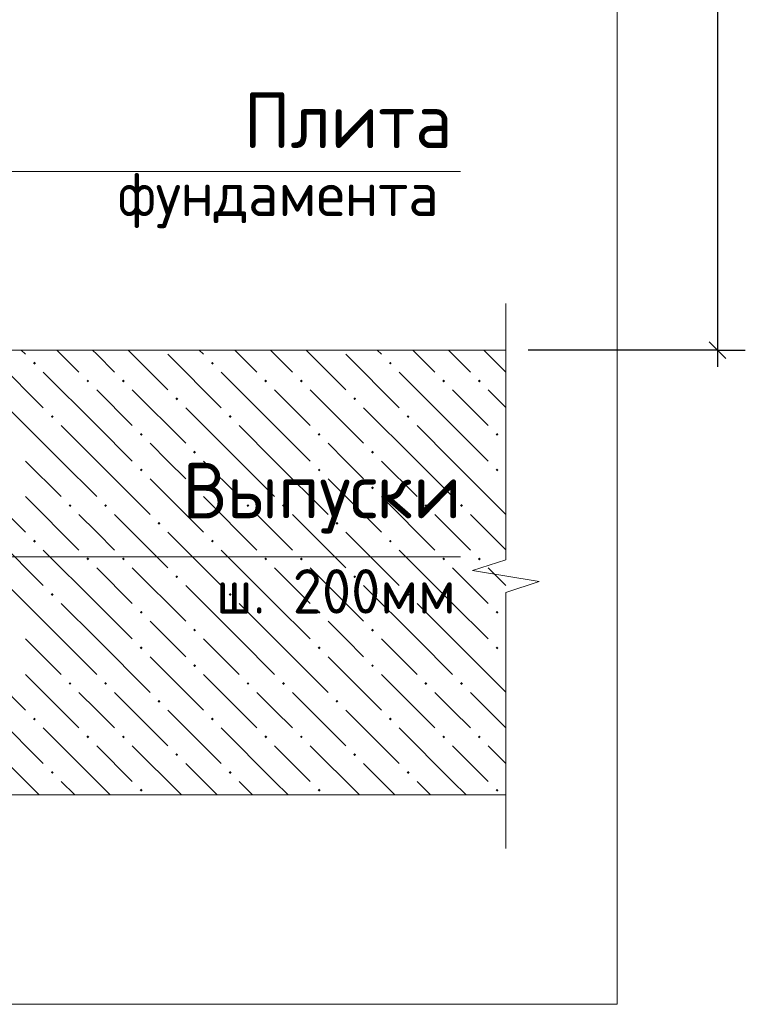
# Model space of a CAD drawing. Header units: millimetres. Extents: x 0 to 59400, y 0 to 42000.
# Tile 13 of 28: x 43032 to 46294, y 8662 to 13089. Entities that reach past the tile are written whole.
import ezdxf

# ---------------------------------------------------------------- set-up
doc = ezdxf.new("R2010")
doc.units = ezdxf.units.MM
for name, color, linetype, lineweight in [('Standard', 7, 'Continuous', 25), ('Позиционная метка диаметр_ шаг', 7, 'Continuous', 13), ('Позиционная метка линия выноска', 7, 'Continuous', 13), ('Примечания', 7, 'Continuous', 13), ('Фоновоя арматура Х1', 52, 'Continuous', 25)]:
    doc.layers.add(name, color=color, linetype=linetype, lineweight=lineweight)
doc.styles.add('ISOCPEUR', font='txt')

msp = doc.modelspace()

# ---------------------------------------------------------------- hatches: boundary and pattern name
at = {"layer": 'Фоновоя арматура Х1', "linetype": 'Continuous', "lineweight": 18, "transparency": 33554687}
for points in [[(43091.4, 11544.2), (43097.9, 11550.7), (43104.4, 11544.2), (43097.9, 11537.7)], [(43891.4, 11544.2), (43897.9, 11550.7), (43904.4, 11544.2), (43897.9, 11537.7)], [(44691.4, 11544.2), (44697.9, 11550.7), (44704.4, 11544.2), (44697.9, 11537.7)], [(43331.4, 11464.2), (43337.9, 11470.7), (43344.4, 11464.2), (43337.9, 11457.7)], [(43491.4, 11464.2), (43497.9, 11470.7), (43504.4, 11464.2), (43497.9, 11457.7)], [(44131.4, 11464.2), (44137.9, 11470.7), (44144.4, 11464.2), (44137.9, 11457.7)], [(44291.4, 11464.2), (44297.9, 11470.7), (44304.4, 11464.2), (44297.9, 11457.7)], [(44931.4, 11464.2), (44937.9, 11470.7), (44944.4, 11464.2), (44937.9, 11457.7)], [(45091.4, 11464.2), (45097.9, 11470.7), (45104.4, 11464.2), (45097.9, 11457.7)], [(43731.4, 11384.2), (43737.9, 11390.7), (43744.4, 11384.2), (43737.9, 11377.7)], [(44531.4, 11384.2), (44537.9, 11390.7), (44544.4, 11384.2), (44537.9, 11377.7)], [(43171.4, 11304.2), (43177.9, 11310.7), (43184.4, 11304.2), (43177.9, 11297.7)], [(43971.4, 11304.2), (43977.9, 11310.7), (43984.4, 11304.2), (43977.9, 11297.7)], [(44771.4, 11304.2), (44777.9, 11310.7), (44784.4, 11304.2), (44777.9, 11297.7)], [(43571.4, 11224.2), (43577.9, 11230.7), (43584.4, 11224.2), (43577.9, 11217.7)], [(44371.4, 11224.2), (44377.9, 11230.7), (44384.4, 11224.2), (44377.9, 11217.7)], [(45171.4, 11224.2), (45177.9, 11230.7), (45184.4, 11224.2), (45177.9, 11217.7)], [(43811.4, 11144.2), (43817.9, 11150.7), (43824.4, 11144.2), (43817.9, 11137.7)], [(44611.4, 11144.2), (44617.9, 11150.7), (44624.4, 11144.2), (44617.9, 11137.7)], [(43571.4, 11064.2), (43577.9, 11070.7), (43584.4, 11064.2), (43577.9, 11057.7)], [(44371.4, 11064.2), (44377.9, 11070.7), (44384.4, 11064.2), (44377.9, 11057.7)], [(45171.4, 11064.2), (45177.9, 11070.7), (45184.4, 11064.2), (45177.9, 11057.7)], [(43811.4, 10984.2), (43817.9, 10990.7), (43824.4, 10984.2), (43817.9, 10977.7)], [(44611.4, 10984.2), (44617.9, 10990.7), (44624.4, 10984.2), (44617.9, 10977.7)], [(43251.4, 10904.2), (43257.9, 10910.7), (43264.4, 10904.2), (43257.9, 10897.7)], [(43411.4, 10904.2), (43417.9, 10910.7), (43424.4, 10904.2), (43417.9, 10897.7)], [(44051.4, 10904.2), (44057.9, 10910.7), (44064.4, 10904.2), (44057.9, 10897.7)], [(44211.4, 10904.2), (44217.9, 10910.7), (44224.4, 10904.2), (44217.9, 10897.7)], [(44851.4, 10904.2), (44857.9, 10910.7), (44864.4, 10904.2), (44857.9, 10897.7)], [(45011.4, 10904.2), (45017.9, 10910.7), (45024.4, 10904.2), (45017.9, 10897.7)], [(43651.4, 10824.2), (43657.9, 10830.7), (43664.4, 10824.2), (43657.9, 10817.7)], [(44451.4, 10824.2), (44457.9, 10830.7), (44464.4, 10824.2), (44457.9, 10817.7)], [(43091.4, 10744.2), (43097.9, 10750.7), (43104.4, 10744.2), (43097.9, 10737.7)], [(43891.4, 10744.2), (43897.9, 10750.7), (43904.4, 10744.2), (43897.9, 10737.7)], [(44691.4, 10744.2), (44697.9, 10750.7), (44704.4, 10744.2), (44697.9, 10737.7)], [(43331.4, 10664.2), (43337.9, 10670.7), (43344.4, 10664.2), (43337.9, 10657.7)], [(43491.4, 10664.2), (43497.9, 10670.7), (43504.4, 10664.2), (43497.9, 10657.7)], [(44131.4, 10664.2), (44137.9, 10670.7), (44144.4, 10664.2), (44137.9, 10657.7)], [(44291.4, 10664.2), (44297.9, 10670.7), (44304.4, 10664.2), (44297.9, 10657.7)], [(44931.4, 10664.2), (44937.9, 10670.7), (44944.4, 10664.2), (44937.9, 10657.7)], [(45091.4, 10664.2), (45097.9, 10670.7), (45104.4, 10664.2), (45097.9, 10657.7)], [(43731.4, 10584.2), (43737.9, 10590.7), (43744.4, 10584.2), (43737.9, 10577.7)], [(44531.4, 10584.2), (44537.9, 10590.7), (44544.4, 10584.2), (44537.9, 10577.7)], [(43171.4, 10504.2), (43177.9, 10510.7), (43184.4, 10504.2), (43177.9, 10497.7)], [(43971.4, 10504.2), (43977.9, 10510.7), (43984.4, 10504.2), (43977.9, 10497.7)], [(44771.4, 10504.2), (44777.9, 10510.7), (44784.4, 10504.2), (44777.9, 10497.7)], [(43571.4, 10424.2), (43577.9, 10430.7), (43584.4, 10424.2), (43577.9, 10417.7)], [(44371.4, 10424.2), (44377.9, 10430.7), (44384.4, 10424.2), (44377.9, 10417.7)], [(45171.4, 10424.2), (45177.9, 10430.7), (45184.4, 10424.2), (45177.9, 10417.7)], [(43811.4, 10344.2), (43817.9, 10350.7), (43824.4, 10344.2), (43817.9, 10337.7)], [(44611.4, 10344.2), (44617.9, 10350.7), (44624.4, 10344.2), (44617.9, 10337.7)], [(43571.4, 10264.2), (43577.9, 10270.7), (43584.4, 10264.2), (43577.9, 10257.7)], [(44371.4, 10264.2), (44377.9, 10270.7), (44384.4, 10264.2), (44377.9, 10257.7)], [(45171.4, 10264.2), (45177.9, 10270.7), (45184.4, 10264.2), (45177.9, 10257.7)], [(43811.4, 10184.2), (43817.9, 10190.7), (43824.4, 10184.2), (43817.9, 10177.7)], [(44611.4, 10184.2), (44617.9, 10190.7), (44624.4, 10184.2), (44617.9, 10177.7)], [(43251.4, 10104.2), (43257.9, 10110.7), (43264.4, 10104.2), (43257.9, 10097.7)], [(43411.4, 10104.2), (43417.9, 10110.7), (43424.4, 10104.2), (43417.9, 10097.7)], [(44051.4, 10104.2), (44057.9, 10110.7), (44064.4, 10104.2), (44057.9, 10097.7)], [(44211.4, 10104.2), (44217.9, 10110.7), (44224.4, 10104.2), (44217.9, 10097.7)], [(44851.4, 10104.2), (44857.9, 10110.7), (44864.4, 10104.2), (44857.9, 10097.7)], [(45011.4, 10104.2), (45017.9, 10110.7), (45024.4, 10104.2), (45017.9, 10097.7)], [(43651.4, 10024.2), (43657.9, 10030.7), (43664.4, 10024.2), (43657.9, 10017.7)], [(44451.4, 10024.2), (44457.9, 10030.7), (44464.4, 10024.2), (44457.9, 10017.7)], [(43091.4, 9944.2), (43097.9, 9950.7), (43104.4, 9944.2), (43097.9, 9937.7)], [(43891.4, 9944.2), (43897.9, 9950.7), (43904.4, 9944.2), (43897.9, 9937.7)], [(44691.4, 9944.2), (44697.9, 9950.7), (44704.4, 9944.2), (44697.9, 9937.7)], [(43331.4, 9864.2), (43337.9, 9870.7), (43344.4, 9864.2), (43337.9, 9857.7)], [(43491.4, 9864.2), (43497.9, 9870.7), (43504.4, 9864.2), (43497.9, 9857.7)], [(44131.4, 9864.2), (44137.9, 9870.7), (44144.4, 9864.2), (44137.9, 9857.7)], [(44291.4, 9864.2), (44297.9, 9870.7), (44304.4, 9864.2), (44297.9, 9857.7)], [(44931.4, 9864.2), (44937.9, 9870.7), (44944.4, 9864.2), (44937.9, 9857.7)], [(45091.4, 9864.2), (45097.9, 9870.7), (45104.4, 9864.2), (45097.9, 9857.7)], [(43731.4, 9784.2), (43737.9, 9790.7), (43744.4, 9784.2), (43737.9, 9777.7)], [(44531.4, 9784.2), (44537.9, 9790.7), (44544.4, 9784.2), (44537.9, 9777.7)], [(43171.4, 9704.2), (43177.9, 9710.7), (43184.4, 9704.2), (43177.9, 9697.7)], [(43971.4, 9704.2), (43977.9, 9710.7), (43984.4, 9704.2), (43977.9, 9697.7)], [(44771.4, 9704.2), (44777.9, 9710.7), (44784.4, 9704.2), (44777.9, 9697.7)], [(43571.4, 9624.2), (43577.9, 9630.7), (43584.4, 9624.2), (43577.9, 9617.7)], [(44371.4, 9624.2), (44377.9, 9630.7), (44384.4, 9624.2), (44377.9, 9617.7)], [(45171.4, 9624.2), (45177.9, 9630.7), (45184.4, 9624.2), (45177.9, 9617.7)]]:
    msp.add_hatch(color=7, dxfattribs=at).paths.add_polyline_path(points, flags=16)

# ---------------------------------------------------------------- linework, layer by layer
at = {"layer": 'Standard', "color": 7, "linetype": 'Continuous', "lineweight": -3, "transparency": 33554687}
for p, q in [((46168.8, 15603.2), (46168.8, 11603.2)), ((46168.8, 11603.2), (45317.7, 11603.2)), ((46168.8, 11603.2), (46043.8, 11603.2)), ((46168.8, 11603.2), (46293.8, 11603.2)), ((46168.8, 11603.2), (46168.8, 11528.2))]:
    msp.add_line(p, q, dxfattribs=at)
at = {"layer": 'Standard', "color": 7, "linetype": 'Continuous', "lineweight": 25, "transparency": 33554687}
msp.add_line((46131.3, 11640.7), (46206.3, 11565.7), dxfattribs=at)
at = {"layer": 'Standard', "color": 254, "linetype": 'Continuous', "lineweight": 13, "true_color": 0xc4c4ff, "transparency": 33554687}
msp.add_lwpolyline([(37232.9, 8661.7), (45717.7, 8661.7), (45717.7, 28856.4)], dxfattribs=at)
at = {"layer": 'Позиционная метка линия выноска', "color": 7, "linetype": 'Continuous', "lineweight": 13, "transparency": 33554687}
for points in [[(42109.1, 11603.2), (42109.1, 12406.1), (45013.7, 12406.1)], [(41482.9, 10673.4), (42024.1, 10673.4), (45013.7, 10673.4)]]:
    msp.add_lwpolyline(points, dxfattribs=at)
at = {"layer": 'Примечания', "color": 7, "linetype": 'Continuous', "lineweight": 13, "transparency": 33554687}
for p, q in [((45217.7, 11812.2), (45217.7, 10660.7)), ((45217.7, 10660.7), (45067.7, 10611.7)), ((45067.7, 10611.7), (45367.7, 10562.7)), ((45367.7, 10562.7), (45217.7, 10513.7)), ((45217.7, 10513.7), (45217.7, 9362.2)), ((45217.7, 9362.2), (45217.7, 9362.2))]:
    msp.add_line(p, q, dxfattribs=at)
at = {"layer": 'Фоновоя арматура Х1', "color": 7, "linetype": 'Continuous', "lineweight": 13, "transparency": 33554687}
for p, q in [((45217.7, 11603.2), (41732.9, 11603.2)), ((37732.9, 9603.2), (45217.7, 9603.2))]:
    msp.add_line(p, q, dxfattribs=at)
at = {"layer": 'Фоновоя арматура Х1', "color": 252, "linetype": 'Continuous', "lineweight": 18, "true_color": 0x8f8f8f, "transparency": 33554687}
for p, q in [((43038.9, 11603.2), (43057.9, 11584.2)), ((43198.9, 11603.2), (43297.9, 11504.2)), ((43377.9, 11584.2), (43358.9, 11603.2)), ((43518.9, 11603.2), (43697.9, 11424.2)), ((43838.9, 11603.2), (43857.9, 11584.2)), ((43998.9, 11603.2), (44097.9, 11504.2)), ((44177.9, 11584.2), (44158.9, 11603.2)), ((44318.9, 11603.2), (44497.9, 11424.2)), ((44638.9, 11603.2), (44657.9, 11584.2)), ((44798.9, 11603.2), (44897.9, 11504.2)), ((44977.9, 11584.2), (44958.9, 11603.2)), ((45118.9, 11603.2), (45217.7, 11504.4)), ((42897.9, 11584.2), (43137.9, 11344.2)), ((43457.9, 11504.2), (43377.9, 11584.2)), ((43697.9, 11584.2), (43937.9, 11344.2)), ((44257.9, 11504.2), (44177.9, 11584.2)), ((44497.9, 11584.2), (44737.9, 11344.2)), ((45057.9, 11504.2), (44977.9, 11584.2)), ((43377.9, 11264.2), (43137.9, 11504.2)), ((44177.9, 11264.2), (43937.9, 11504.2)), ((44977.9, 11264.2), (44737.9, 11504.2)), ((43377.9, 11424.2), (43537.9, 11264.2)), ((43537.9, 11424.2), (43777.9, 11184.2)), ((44177.9, 11424.2), (44337.9, 11264.2)), ((44337.9, 11424.2), (44577.9, 11184.2)), ((44977.9, 11424.2), (45137.9, 11264.2)), ((45137.9, 11424.2), (45217.7, 11344.4)), ((43217.9, 11104.2), (42977.9, 11344.2)), ((44017.9, 11104.2), (43777.9, 11344.2)), ((44817.9, 11104.2), (44577.9, 11344.2)), ((43217.9, 11264.2), (43377.9, 11104.2)), ((43377.9, 11264.2), (43537.9, 11104.2)), ((44017.9, 11264.2), (44177.9, 11104.2)), ((44177.9, 11264.2), (44337.9, 11104.2)), ((44817.9, 11264.2), (44977.9, 11104.2)), ((44977.9, 11264.2), (45137.9, 11104.2)), ((43697.9, 11104.2), (43617.9, 11184.2)), ((44497.9, 11104.2), (44417.9, 11184.2)), ((43057.9, 11104.2), (43217.9, 10944.2)), ((43217.9, 11104.2), (43377.9, 10944.2)), ((43377.9, 11104.2), (43617.9, 10864.2)), ((43777.9, 11024.2), (43697.9, 11104.2)), ((43857.9, 11104.2), (44017.9, 10944.2)), ((44017.9, 11104.2), (44177.9, 10944.2)), ((44177.9, 11104.2), (44417.9, 10864.2)), ((44577.9, 11024.2), (44497.9, 11104.2)), ((44657.9, 11104.2), (44817.9, 10944.2)), ((44817.9, 11104.2), (44977.9, 10944.2)), ((44977.9, 11104.2), (45217.7, 10864.4)), ((42817.9, 11024.2), (43057.9, 10784.2)), ((43617.9, 11024.2), (43857.9, 10784.2)), ((44417.9, 11024.2), (44657.9, 10784.2)), ((43057.9, 10944.2), (43297.9, 10704.2)), ((43857.9, 10944.2), (44097.9, 10704.2)), ((44657.9, 10944.2), (44897.9, 10704.2)), ((43377.9, 10784.2), (43297.9, 10864.2)), ((43457.9, 10864.2), (43697.9, 10624.2)), ((44177.9, 10784.2), (44097.9, 10864.2)), ((44257.9, 10864.2), (44497.9, 10624.2)), ((44977.9, 10784.2), (44897.9, 10864.2)), ((45057.9, 10864.2), (45217.7, 10704.4)), ((42897.9, 10784.2), (43137.9, 10544.2)), ((43457.9, 10704.2), (43377.9, 10784.2)), ((43697.9, 10784.2), (43937.9, 10544.2)), ((44257.9, 10704.2), (44177.9, 10784.2)), ((44497.9, 10784.2), (44737.9, 10544.2)), ((45057.9, 10704.2), (44977.9, 10784.2)), ((43377.9, 10464.2), (43137.9, 10704.2)), ((44177.9, 10464.2), (43937.9, 10704.2)), ((44977.9, 10464.2), (44737.9, 10704.2)), ((43377.9, 10624.2), (43537.9, 10464.2)), ((43537.9, 10624.2), (43777.9, 10384.2)), ((44177.9, 10624.2), (44337.9, 10464.2)), ((44337.9, 10624.2), (44577.9, 10384.2)), ((44977.9, 10624.2), (45137.9, 10464.2)), ((45137.9, 10624.2), (45217.7, 10544.4)), ((43217.9, 10304.2), (42977.9, 10544.2)), ((44017.9, 10304.2), (43777.9, 10544.2)), ((44817.9, 10304.2), (44577.9, 10544.2)), ((43217.9, 10464.2), (43377.9, 10304.2)), ((43377.9, 10464.2), (43537.9, 10304.2)), ((44017.9, 10464.2), (44177.9, 10304.2)), ((44177.9, 10464.2), (44337.9, 10304.2)), ((44817.9, 10464.2), (44977.9, 10304.2)), ((44977.9, 10464.2), (45137.9, 10304.2)), ((43697.9, 10304.2), (43617.9, 10384.2)), ((44497.9, 10304.2), (44417.9, 10384.2)), ((43057.9, 10304.2), (43217.9, 10144.2)), ((43217.9, 10304.2), (43377.9, 10144.2)), ((43377.9, 10304.2), (43617.9, 10064.2)), ((43777.9, 10224.2), (43697.9, 10304.2)), ((43857.9, 10304.2), (44017.9, 10144.2)), ((44017.9, 10304.2), (44177.9, 10144.2)), ((44177.9, 10304.2), (44417.9, 10064.2)), ((44577.9, 10224.2), (44497.9, 10304.2)), ((44657.9, 10304.2), (44817.9, 10144.2)), ((44817.9, 10304.2), (44977.9, 10144.2)), ((44977.9, 10304.2), (45217.7, 10064.4)), ((42817.9, 10224.2), (43057.9, 9984.2)), ((43617.9, 10224.2), (43857.9, 9984.2)), ((44417.9, 10224.2), (44657.9, 9984.2)), ((43057.9, 10144.2), (43297.9, 9904.2)), ((43857.9, 10144.2), (44097.9, 9904.2)), ((44657.9, 10144.2), (44897.9, 9904.2)), ((43377.9, 9984.2), (43297.9, 10064.2)), ((43457.9, 10064.2), (43697.9, 9824.2)), ((44177.9, 9984.2), (44097.9, 10064.2)), ((44257.9, 10064.2), (44497.9, 9824.2)), ((44977.9, 9984.2), (44897.9, 10064.2)), ((45057.9, 10064.2), (45217.7, 9904.4)), ((42897.9, 9984.2), (43137.9, 9744.2)), ((43457.9, 9904.2), (43377.9, 9984.2)), ((43697.9, 9984.2), (43937.9, 9744.2)), ((44257.9, 9904.2), (44177.9, 9984.2)), ((44497.9, 9984.2), (44737.9, 9744.2)), ((45057.9, 9904.2), (44977.9, 9984.2)), ((43377.9, 9664.2), (43137.9, 9904.2)), ((44177.9, 9664.2), (43937.9, 9904.2)), ((44977.9, 9664.2), (44737.9, 9904.2)), ((43377.9, 9824.2), (43537.9, 9664.2)), ((43537.9, 9824.2), (43758.9, 9603.2)), ((44177.9, 9824.2), (44337.9, 9664.2)), ((44337.9, 9824.2), (44558.9, 9603.2)), ((44977.9, 9824.2), (45137.9, 9664.2)), ((45137.9, 9824.2), (45217.7, 9744.4)), ((43118.9, 9603.2), (42977.9, 9744.2)), ((43918.9, 9603.2), (43777.9, 9744.2)), ((44718.9, 9603.2), (44577.9, 9744.2)), ((43217.9, 9664.2), (43278.9, 9603.2)), ((43377.9, 9664.2), (43438.9, 9603.2)), ((44017.9, 9664.2), (44078.9, 9603.2)), ((44177.9, 9664.2), (44238.9, 9603.2)), ((44817.9, 9664.2), (44878.9, 9603.2)), ((44977.9, 9664.2), (45038.9, 9603.2))]:
    msp.add_line(p, q, dxfattribs=at)

# ---------------------------------------------------------------- texts
at = {"layer": 'Позиционная метка диаметр_ шаг', "color": 7, "linetype": 'Continuous', "lineweight": 25, "transparency": 33554687, "attachment_point": 7, "style": 'ISOCPEUR'}
for s, insert, char_height, width in [('\\W0.95;Плита', (44038.7, 12511.2), 250, 1093.334), ('\\W0.97;фундамента', (43472.1, 12151.2), 200, 1636.562), ('\\W0.96;Выпуски', (43763.7, 10778.5), 250, 1369.423), ('\\W0.96;ш. 200мм', (43913.7, 10418.5), 200, 1195.894)]:
    msp.add_mtext(s, dxfattribs=dict(at, insert=insert, char_height=char_height, width=width))

doc.saveas('drawing.dxf')
